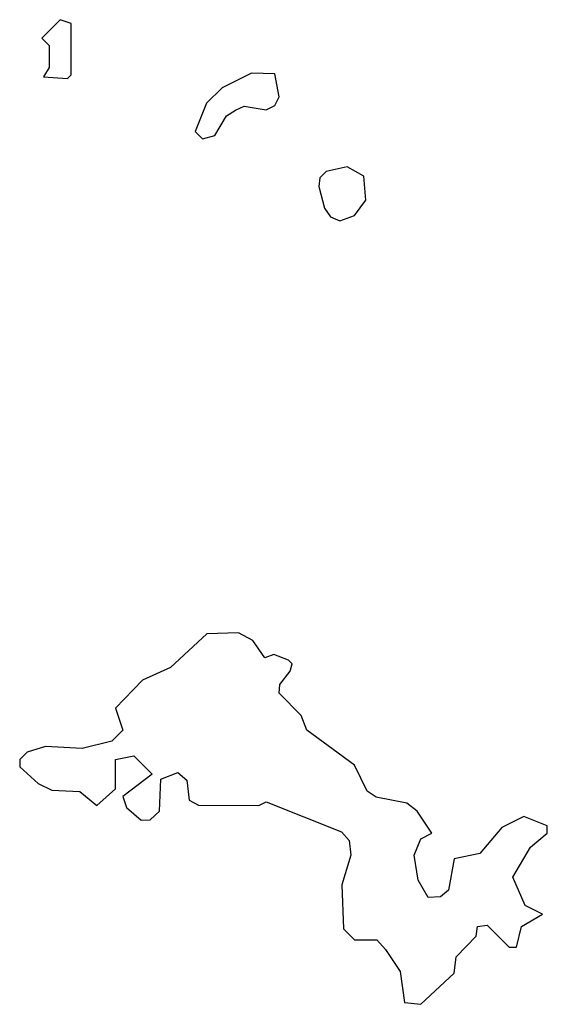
# Model space of a CAD drawing. Extents: x 2701205 to 2963787, y 496209 to 720276.
# Tile 5 of 154: x 2739540 to 2740257, y 639722 to 641060. Entities that reach past the tile are written whole.
import ezdxf

# ---------------------------------------------------------------- set-up
doc = ezdxf.new("R2010")
doc.units = 0

msp = doc.modelspace()

# ---------------------------------------------------------------- linework, layer by layer
at = {"layer": '0CON05XD'}
for points in [[(2739605, 640980), (2739610, 640985), (2739610, 641055), (2739595, 641060), (2739570, 641035), (2739580, 641025), (2739580, 640995), (2739572.5, 640982.5), (2739605, 640980)], [(2739788.3, 640898.3), (2739805, 640902.5), (2739820.7, 640929.3), (2739833, 640937), (2739845, 640942.5), (2739875, 640937.5), (2739886.4, 640943.6), (2739892.5, 640955), (2739886.4, 640986.4), (2739855, 640987.5), (2739815, 640967.5), (2739793.6, 640946.4), (2739778.3, 640908.3), (2739788.3, 640898.3)], [(2739975, 640786.7), (2739995, 640793.8), (2740010, 640815), (2740007.3, 640847.3), (2739985, 640860), (2739956.4, 640853.6), (2739947.5, 640845), (2739946.4, 640833.6), (2739953.9, 640803.9), (2739962, 640792), (2739975, 640786.7)], [(2740085, 639722.5), (2740130, 639765), (2740133, 639787), (2740160, 639815), (2740161.7, 639828.3), (2740175, 639830), (2740205, 639800), (2740215, 639800), (2740221.7, 639828.3), (2740250, 639845), (2740226.7, 639856.7), (2740210, 639895), (2740233.9, 639936.1), (2740256.7, 639955), (2740256.7, 639965), (2740225, 639977.5), (2740195, 639962.5), (2740165, 639927.5), (2740130, 639920), (2740122.5, 639877.5), (2740111.7, 639868.3), (2740095, 639867.5), (2740081.2, 639891.2), (2740075.8, 639925), (2740085, 639947.5), (2740100, 639955), (2740080, 639985), (2740065.7, 639995.7), (2740024, 640004), (2740012, 640012), (2739995, 640047.5), (2739930, 640095), (2739922.5, 640115), (2739892.5, 640145), (2739893.3, 640156.7), (2739907.5, 640175), (2739910, 640185), (2739905, 640190), (2739885, 640197.5), (2739873, 640193), (2739856.7, 640216.7), (2739837, 640227), (2739794.1, 640225.9), (2739745, 640180), (2739707, 640163), (2739670, 640125), (2739680, 640095), (2739665, 640080), (2739625, 640070), (2739575, 640072.5), (2739550, 640065), (2739540, 640055), (2739540, 640045), (2739565, 640022.5), (2739583.6, 640013.6), (2739621.7, 640011.7), (2739645, 639992.5), (2739670, 640015), (2739670, 640055), (2739695, 640060), (2739720, 640035), (2739680, 640005), (2739685, 639990), (2739705, 639972.5), (2739717, 639973), (2739730, 639985), (2739731.7, 640028.3), (2739755, 640037.5), (2739767, 640027), (2739770, 640000), (2739783, 639993), (2739865, 639992.5), (2739875, 639997.5), (2739977, 639957), (2739987.5, 639945), (2739990, 639925), (2739977.5, 639885), (2739980, 639825), (2739995, 639810), (2740025, 639810), (2740037, 639797), (2740057, 639767), (2740062.5, 639725), (2740085, 639722.5)]]:
    msp.add_lwpolyline(points, dxfattribs=at)

doc.saveas('drawing.dxf')
